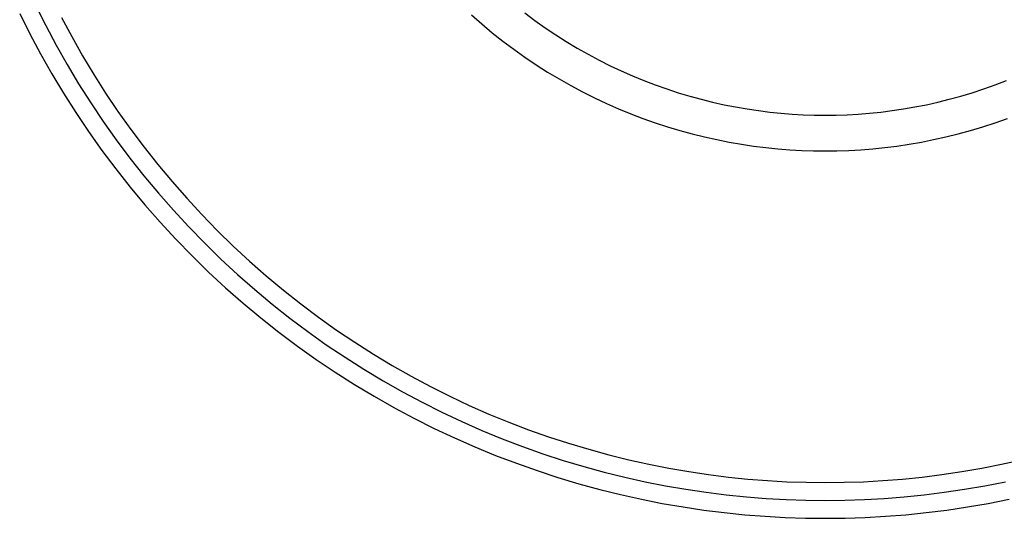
# Model space of a CAD drawing. Header units: millimetres. Extents: x -2314 to -1864, y 544 to 1121.
# Tile 1 of 9: x -2292 to -2044, y 544 to 670. Entities that reach past the tile are written whole.
import ezdxf

# ---------------------------------------------------------------- set-up
doc = ezdxf.new("R2010")
doc.units = ezdxf.units.MM
doc.layers.add('EXTRUSIÓN', color=7, linetype='Continuous')

msp = doc.modelspace()

# ---------------------------------------------------------------- linework, layer by layer
at = {"layer": 'EXTRUSIÓN', "extrusion": (1, 0, 0)}
for points in [[(553.46, -1255.53), (738.32, -809.25)], [(544.47, -1251.8), (729.32, -805.53)], [(544.47, -1251.8), (553.46, -1255.53)]]:
    msp.add_lwpolyline(points, dxfattribs=at)
at = {"layer": 'EXTRUSIÓN'}
for points in [[(-2287.75, 673.4), (-2285.25, 668.42), (-2282.62, 663.48), (-2279.86, 658.6), (-2276.96, 653.77), (-2273.92, 649), (-2270.76, 644.3), (-2267.47, 639.67), (-2264.06, 635.11), (-2260.53, 630.64), (-2256.87, 626.26), (-2253.1, 621.97), (-2249.22, 617.77), (-2245.23, 613.67), (-2241.13, 609.68), (-2236.94, 605.8), (-2232.64, 602.03), (-2228.26, 598.38), (-2223.79, 594.84), (-2219.24, 591.43), (-2214.61, 588.14), (-2209.9, 584.98), (-2205.13, 581.95), (-2200.3, 579.05), (-2195.42, 576.28), (-2190.48, 573.65), (-2185.5, 571.15), (-2180.48, 568.79), (-2175.42, 566.57), (-2170.33, 564.48), (-2165.22, 562.53), (-2160.09, 560.71), (-2154.95, 559.04), (-2149.8, 557.49), (-2144.65, 556.09), (-2139.49, 554.81), (-2134.35, 553.67), (-2129.21, 552.65), (-2124.09, 551.77), (-2118.99, 551.01), (-2113.91, 550.37), (-2108.86, 549.86), (-2103.84, 549.46), (-2098.86, 549.19), (-2093.91, 549.02), (-2089.01, 548.97), (-2084.11, 549.02), (-2079.16, 549.19), (-2074.18, 549.46), (-2069.16, 549.86), (-2064.11, 550.37), (-2059.03, 551.01), (-2053.93, 551.77), (-2048.81, 552.65), (-2043.67, 553.67)], [(-2291.8, 671.44), (-2289.25, 666.36), (-2286.56, 661.32), (-2283.74, 656.33), (-2280.78, 651.4), (-2277.69, 646.54), (-2274.46, 641.74), (-2271.11, 637.02), (-2267.63, 632.37), (-2264.02, 627.81), (-2260.29, 623.33), (-2256.44, 618.95), (-2252.48, 614.67), (-2248.41, 610.49), (-2244.23, 606.42), (-2239.95, 602.46), (-2235.57, 598.61), (-2231.09, 594.88), (-2226.53, 591.28), (-2221.89, 587.79), (-2217.16, 584.44), (-2212.36, 581.21), (-2207.5, 578.12), (-2202.57, 575.16), (-2197.58, 572.34), (-2192.55, 569.65), (-2187.46, 567.1), (-2182.34, 564.69), (-2177.18, 562.43), (-2171.99, 560.3), (-2166.77, 558.31), (-2161.54, 556.46), (-2156.29, 554.74), (-2151.04, 553.17), (-2145.78, 551.73), (-2140.52, 550.43), (-2135.27, 549.27), (-2130.03, 548.23), (-2124.8, 547.33), (-2119.6, 546.55), (-2114.42, 545.91), (-2109.27, 545.38), (-2104.15, 544.98), (-2099.06, 544.69), (-2094.01, 544.52), (-2089.01, 544.47), (-2084.01, 544.52), (-2078.96, 544.69), (-2073.88, 544.98), (-2068.76, 545.38), (-2063.6, 545.91), (-2058.42, 546.55), (-2053.22, 547.33), (-2047.99, 548.23), (-2042.75, 549.27)], [(-2281.26, 670.49), (-2278.68, 665.65), (-2275.97, 660.86), (-2273.13, 656.13), (-2270.16, 651.46), (-2267.06, 646.85), (-2263.84, 642.32), (-2260.5, 637.86), (-2257.03, 633.48), (-2253.45, 629.18), (-2249.76, 624.98), (-2245.96, 620.87), (-2242.05, 616.85), (-2238.04, 612.94), (-2233.92, 609.14), (-2229.72, 605.45), (-2225.42, 601.87), (-2221.04, 598.4), (-2216.58, 595.06), (-2212.05, 591.84), (-2207.44, 588.74), (-2202.77, 585.77), (-2198.04, 582.93), (-2193.25, 580.22), (-2188.41, 577.64), (-2183.53, 575.2), (-2178.61, 572.88), (-2173.66, 570.7), (-2168.68, 568.66), (-2163.67, 566.75), (-2158.65, 564.97), (-2153.61, 563.33), (-2148.56, 561.82), (-2143.51, 560.44), (-2138.47, 559.19), (-2133.42, 558.07), (-2128.39, 557.08), (-2123.38, 556.21), (-2118.38, 555.47), (-2113.4, 554.84), (-2108.46, 554.34), (-2103.54, 553.95), (-2098.66, 553.68), (-2093.81, 553.52), (-2089.01, 553.46), (-2084.21, 553.52), (-2079.36, 553.68), (-2074.48, 553.95), (-2069.56, 554.34), (-2064.62, 554.84), (-2059.64, 555.47), (-2054.65, 556.21), (-2049.63, 557.08), (-2044.6, 558.07), (-2039.56, 559.19)], [(-2178.06, 671.11), (-2175.48, 668.84), (-2172.84, 666.64), (-2170.15, 664.51), (-2167.41, 662.46), (-2164.62, 660.48), (-2161.79, 658.57), (-2158.92, 656.75), (-2156.01, 655), (-2153.07, 653.34), (-2150.1, 651.75), (-2147.1, 650.25), (-2144.07, 648.83), (-2141.03, 647.49), (-2137.97, 646.23), (-2134.89, 645.06), (-2131.8, 643.97), (-2128.71, 642.96), (-2125.61, 642.03), (-2122.5, 641.18), (-2119.4, 640.41), (-2116.3, 639.73), (-2113.21, 639.12), (-2110.13, 638.58), (-2107.06, 638.13), (-2104, 637.74), (-2100.96, 637.43), (-2097.94, 637.19), (-2094.94, 637.03), (-2091.96, 636.93), (-2089.01, 636.89), (-2086.06, 636.93), (-2083.08, 637.03), (-2080.08, 637.19), (-2077.06, 637.43), (-2074.02, 637.74), (-2070.96, 638.13), (-2067.89, 638.58), (-2064.81, 639.12), (-2061.72, 639.73), (-2058.62, 640.41), (-2055.52, 641.18), (-2052.42, 642.03), (-2049.31, 642.96), (-2046.22, 643.97), (-2043.13, 645.06)], [(-2164.66, 671.64), (-2162.1, 669.72), (-2159.5, 667.88), (-2156.87, 666.1), (-2154.19, 664.4), (-2151.48, 662.77), (-2148.73, 661.22), (-2145.96, 659.74), (-2143.17, 658.34), (-2140.35, 657.02), (-2137.51, 655.77), (-2134.65, 654.6), (-2131.79, 653.5), (-2128.91, 652.48), (-2126.02, 651.54), (-2123.13, 650.68), (-2120.24, 649.89), (-2117.35, 649.17), (-2114.46, 648.53), (-2111.57, 647.96), (-2108.7, 647.46), (-2105.84, 647.04), (-2102.99, 646.68), (-2100.15, 646.39), (-2097.34, 646.17), (-2094.54, 646.01), (-2091.76, 645.92), (-2089.01, 645.89), (-2086.26, 645.92), (-2083.48, 646.01), (-2080.69, 646.17), (-2077.87, 646.39), (-2075.03, 646.68), (-2072.18, 647.04), (-2069.32, 647.46), (-2066.45, 647.96), (-2063.56, 648.53), (-2060.68, 649.17), (-2057.78, 649.89), (-2054.89, 650.68), (-2052, 651.54), (-2049.11, 652.48), (-2046.23, 653.5), (-2043.37, 654.6)]]:
    msp.add_lwpolyline(points, dxfattribs=at)

doc.saveas('drawing.dxf')
